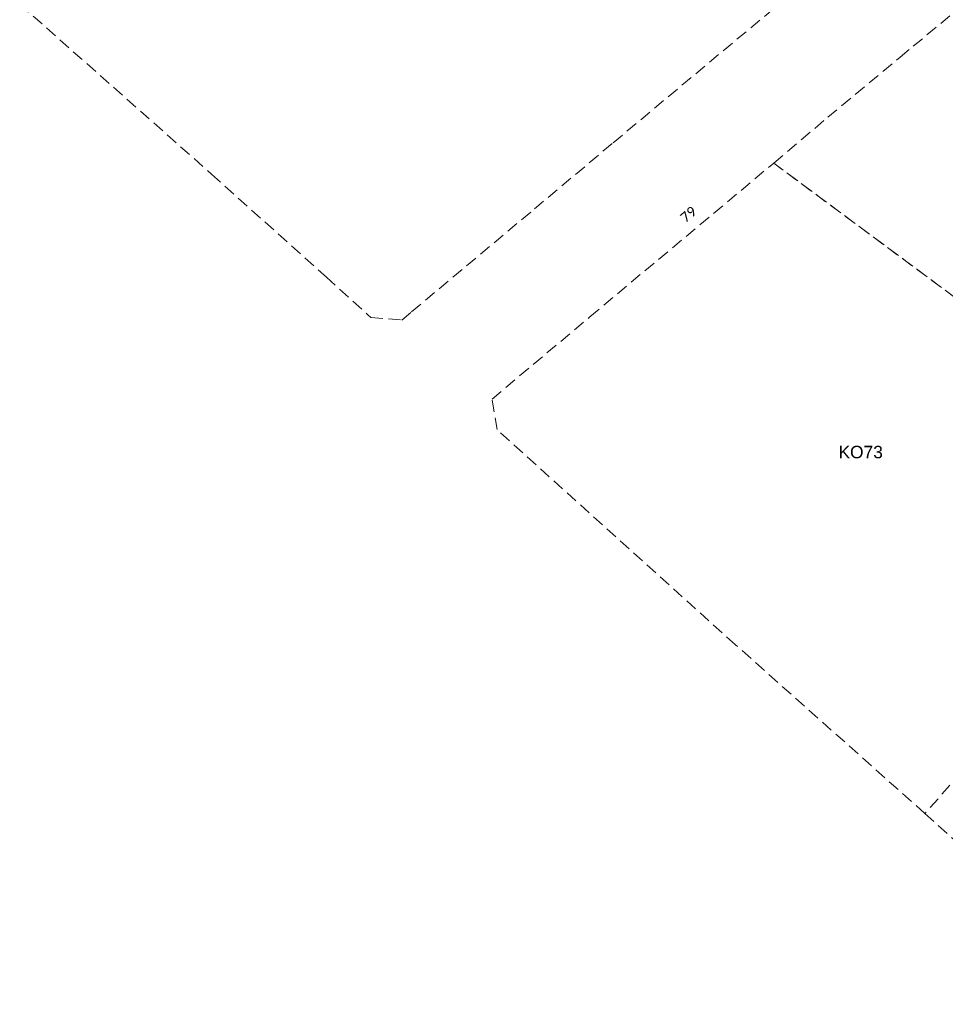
# Model space of a CAD drawing. Header units: metres. Extents: x 1711737 to 1712435, y 9275977 to 9276516.
# Tile 1 of 33: x 1711796 to 1711889, y 9276021 to 9276120. Entities that reach past the tile are written whole.
import ezdxf

# ---------------------------------------------------------------- set-up
doc = ezdxf.new("R2010")
doc.units = ezdxf.units.M
doc.header["$LTSCALE"] = 5
doc.linetypes.add('Parcelle', pattern=[1.2, 0.8, -0.4])
doc.layers.add('CAD-NomRue', color=7, linetype='Continuous')
doc.layers.add('CAD-Parcelle', color=11, linetype='Parcelle', lineweight=13)
doc.layers.add('CAD-Parcelle-Texte', color=11, linetype='Continuous', lineweight=15)
doc.styles.add('Legend', font='calibri.ttf')
doc.styles.get("Standard").update_dxf_attribs({"font": 'arial.ttf'})

msp = doc.modelspace()

# ---------------------------------------------------------------- linework, layer by layer
at = {"layer": 'CAD-Parcelle', "ltscale": 0.3, "elevation": 34.565}
for points in [[(1711871.881, 9276105.445), (1711877.311, 9276110.045), (1711884.591, 9276116.085), (1711885.901, 9276117.175), (1711890.791, 9276121.245), (1711899.131, 9276128.185), (1711905.201, 9276133.255), (1711907.561, 9276135.215), (1711911.921, 9276131.685), (1711923.221, 9276122.535), (1711930.141, 9276116.965), (1711935.071, 9276113.135), (1711936.981, 9276111.655), (1711940.201, 9276109.065), (1711951.991, 9276099.585), (1711945.041, 9276091.785), (1711931.631, 9276076.575), (1711924.461, 9276081.695), (1711916.351, 9276072.695), (1711891.531, 9276090.885), (1711871.881, 9276105.445)], [(1711871.881, 9276105.445), (1711891.531, 9276090.885), (1711916.351, 9276072.695), (1711908.341, 9276063.815), (1711895.851, 9276049.915), (1711891.981, 9276045.635), (1711887.081, 9276040.115), (1711868.041, 9276057.065), (1711844.071, 9276078.685), (1711843.581, 9276081.745), (1711853.411, 9276090.005), (1711871.881, 9276105.445)], [(1711937.881, 9276053.625), (1711922.531, 9276067.145), (1711916.351, 9276072.695), (1711908.341, 9276063.815), (1711895.851, 9276049.915), (1711891.981, 9276045.635), (1711887.081, 9276040.115), (1711905.401, 9276023.585), (1711908.321, 9276020.945), (1711918.011, 9276031.745), (1711921.161, 9276035.215), (1711931.051, 9276046.145), (1711937.881, 9276053.625)]]:
    msp.add_lwpolyline(points, close=True, dxfattribs=at)
msp.add_lwpolyline([(1711796.091, 9276121.405), (1711815.381, 9276104.335), (1711826.921, 9276093.985), (1711831.071, 9276090.215), (1711831.381, 9276089.935), (1711834.491, 9276089.675), (1711835.491, 9276090.515), (1711847.831, 9276100.835), (1711855.751, 9276107.495), (1711873.001, 9276121.895)], dxfattribs=at)

# ---------------------------------------------------------------- texts
at = {"layer": 'CAD-NomRue', "style": 'Legend'}
msp.add_text('79', height=1, rotation=40.3, dxfattribs=at).set_placement((1711863.031, 9276099.405, 34.565))
at = {"layer": 'CAD-Parcelle-Texte'}
msp.add_text('KO73', height=1.25, dxfattribs=at).set_placement((1711878.391, 9276075.795, 34.565))

doc.saveas('drawing.dxf')
